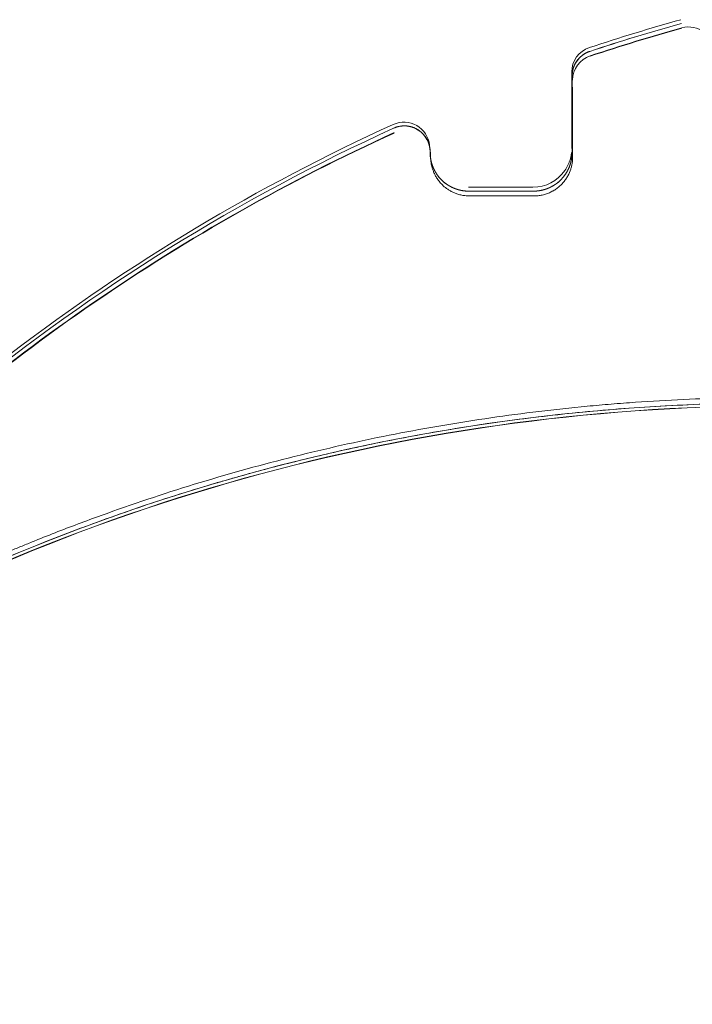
# Model space of a CAD drawing. Header units: millimetres. Extents: x 25069 to 61396, y 8621 to 21558.
# Tile 216 of 256: x 38302 to 38328, y 12479 to 12517. Entities that reach past the tile are written whole.
import ezdxf

# ---------------------------------------------------------------- set-up
doc = ezdxf.new("R2010")
doc.units = ezdxf.units.MM
doc.layers.add('10', color=7, linetype='Continuous')

msp = doc.modelspace()

# ---------------------------------------------------------------- linework, layer by layer
at = {"layer": '10', "color": 7, "linetype": 'Continuous', "lineweight": 18}
for p, q in [((38323.571, 12515.001), (38323.571, 12512.035)), ((38318.065, 12512.176), (38318.048, 12512.321)), ((38318.084, 12512.003), (38318.065, 12512.175)), ((38322.071, 12510.535), (38319.571, 12510.535)), ((38322.054, 12510.687), (38321.288, 12510.687))]:
    msp.add_line(p, q, dxfattribs=at)
at = {"layer": '10', "color": 7, "linetype": 'Continuous', "lineweight": 13}
msp.add_line((38322.088, 12510.351), (38319.586, 12510.352), dxfattribs=at)
at = {"layer": '10', "color": 7, "linetype": 'Continuous', "lineweight": 18}
for centre, major_axis, ratio, start_param, end_param in [((38348.305, 12443.48), (76.024, 8.523), 0.999999, 1.730684, 1.77915), ((38348.317, 12443.366), (76.38, 4.281), 0.999538, 1.786315, 1.834782), ((38328.09, 12515.896), (0.994, 0.111), 0.999999, -0.11165, 1.730683), ((38348.34, 12443.163), (76.024, 8.523), 0.999999, 1.730683, 1.77915), ((38324.555, 12515.147), (0.994, 0.111), 0.999999, 1.779152, 3.029945), ((38324.571, 12515.001), (0.998, 0.056), 0.999538, 1.834784, 3.085577), ((38324.59, 12514.83), (0.994, 0.111), 0.999999, 1.779152, 3.029945), ((38348.305, 12443.48), (76.024, 8.523), 0.999999, 1.885889, 2.336609), ((38317.055, 12512.209), (0.994, 0.111), 0.999999, 0.000025, 1.885889), ((38317.071, 12512.064), (0.998, 0.056), 0.999538, -0.056015, 1.941523), ((38348.317, 12443.366), (76.38, 4.281), 0.999538, 1.941523, 2.456115), ((38348.34, 12443.163), (76.024, 8.523), 0.999999, 1.88589, 2.235917), ((38319.571, 12512.035), (1.498, 0.084), 0.999538, 3.085577, 4.656374), ((38317.09, 12511.892), (0.707, 0.707), 1, 5.497787, 5.609462), ((38322.071, 12512.035), (1.498, 0.084), 0.999538, 4.656374, 6.22717), ((38322.054, 12512.187), (1.491, 0.167), 0.999999, 4.600739, 5.569423), ((38331.377, 12425.835), (-57.118, 50.92), 0.99954, -0.842931, 0.301123), ((38331.39, 12425.721), (76.024, 8.523), 0.999999, 1.459147, 2.019917)]:
    msp.add_ellipse(centre, major_axis=major_axis, ratio=ratio, start_param=start_param, end_param=end_param, dxfattribs=at)
at = {"layer": '10', "color": 7, "linetype": 'Continuous', "lineweight": 13}
for centre, major_axis, start_param, end_param in [((38348.342, 12443.149), (76.024, 8.524), 1.730694, 1.779161), ((38348.342, 12443.149), (76.024, 8.523), 1.885901, 2.235811), ((38331.391, 12425.713), (76.024, 8.523), 1.459159, 2.019867)]:
    msp.add_ellipse(centre, major_axis=major_axis, ratio=0.999999, start_param=start_param, end_param=end_param, dxfattribs=at)
at = {"layer": '10', "color": 7, "linetype": 'Continuous', "lineweight": 18}
for points in [[(38324.256, 12515.951), (38325.429, 12516.339), (38326.611, 12516.699), (38327.803, 12517.031)], [(38318.09, 12511.892), (38318.09, 12511.891), (38318.09, 12511.881), (38318.09, 12511.861)]]:
    msp.add_open_spline(points, degree=3, dxfattribs=at)
for points, knots in [([(38323.571, 12515.002), (38323.571, 12515.011), (38323.571, 12515.03), (38323.572, 12515.058), (38323.574, 12515.085), (38323.577, 12515.113), (38323.58, 12515.14), (38323.584, 12515.166), (38323.589, 12515.193), (38323.595, 12515.219), (38323.601, 12515.244), (38323.607, 12515.269), (38323.615, 12515.294), (38323.622, 12515.319), (38323.631, 12515.343), (38323.64, 12515.366), (38323.649, 12515.389), (38323.659, 12515.412), (38323.669, 12515.434), (38323.68, 12515.456), (38323.691, 12515.477), (38323.702, 12515.498), (38323.714, 12515.518), (38323.727, 12515.538), (38323.739, 12515.557), (38323.752, 12515.576), (38323.765, 12515.594), (38323.779, 12515.612), (38323.793, 12515.63), (38323.806, 12515.646), (38323.821, 12515.663), (38323.835, 12515.679), (38323.85, 12515.694), (38323.864, 12515.709), (38323.879, 12515.724), (38323.894, 12515.738), (38323.909, 12515.751), (38323.924, 12515.764), (38323.94, 12515.777), (38323.955, 12515.789), (38323.97, 12515.801), (38323.986, 12515.813), (38324.001, 12515.823), (38324.017, 12515.834), (38324.032, 12515.844), (38324.047, 12515.854), (38324.063, 12515.863), (38324.078, 12515.872), (38324.094, 12515.88), (38324.109, 12515.888), (38324.124, 12515.896), (38324.139, 12515.904), (38324.154, 12515.911), (38324.169, 12515.917), (38324.184, 12515.924), (38324.199, 12515.93), (38324.213, 12515.935), (38324.228, 12515.941), (38324.242, 12515.946), (38324.252, 12515.949), (38324.256, 12515.951)], [0, 0, 0, 0, 0.022567, 0.044946, 0.067139, 0.089144, 0.110961, 0.132592, 0.154036, 0.175292, 0.196361, 0.217243, 0.237938, 0.258446, 0.278766, 0.2989, 0.318847, 0.338606, 0.358179, 0.377564, 0.396763, 0.415774, 0.434599, 0.453237, 0.471688, 0.489952, 0.508029, 0.52592, 0.543623, 0.56114, 0.578471, 0.595614, 0.612571, 0.629341, 0.645925, 0.662322, 0.678533, 0.694557, 0.710394, 0.726046, 0.74151, 0.756789, 0.771881, 0.786787, 0.801507, 0.816041, 0.830388, 0.84455, 0.858526, 0.872315, 0.885919, 0.899337, 0.912569, 0.925616, 0.938477, 0.951152, 0.963642, 0.975947, 0.988066, 1, 1, 1, 1]), ([(38323.555, 12515.147), (38323.555, 12515.148), (38323.554, 12515.13), (38323.554, 12515.075), (38323.554, 12515.053), (38323.554, 12515.012), (38323.554, 12514.998), (38323.554, 12514.966), (38323.554, 12514.949), (38323.554, 12514.859), (38323.554, 12514.77), (38323.554, 12514.562), (38323.554, 12514.443), (38323.554, 12514.173), (38323.554, 12514.026), (38323.554, 12513.788), (38323.554, 12513.706), (38323.554, 12513.578), (38323.554, 12513.514), (38323.554, 12513.447), (38323.554, 12513.403), (38323.554, 12513.38), (38323.554, 12513.176), (38323.554, 12512.988), (38323.554, 12512.597), (38323.554, 12512.395), (38323.554, 12512.187)], [0, 0, 0, 0, 0.125, 0.125, 0.1875, 0.1875, 0.21875, 0.21875, 0.25, 0.25, 0.375, 0.375, 0.5, 0.5, 0.625, 0.625, 0.6875, 0.6875, 0.71875, 0.734375, 0.734375, 0.75, 0.75, 0.875, 0.875, 1, 1, 1, 1]), ([(38323.591, 12511.853), (38323.591, 12512.079), (38323.591, 12512.295), (38323.591, 12512.553), (38323.591, 12512.603), (38323.591, 12512.704), (38323.591, 12512.754), (38323.591, 12512.9), (38323.591, 12512.995), (38323.591, 12513.269), (38323.591, 12513.439), (38323.591, 12513.753), (38323.591, 12513.897), (38323.591, 12514.159), (38323.591, 12514.273), (38323.591, 12514.442), (38323.591, 12514.504), (38323.591, 12514.558)], [0, 0, 0, 0, 0.175319, 0.175319, 0.219149, 0.219149, 0.262979, 0.262979, 0.350639, 0.350639, 0.525958, 0.525958, 0.701278, 0.701278, 0.876597, 0.876597, 1, 1, 1, 1]), ([(38316.657, 12512.975), (38316.666, 12512.979), (38316.685, 12512.987), (38316.713, 12512.999), (38316.742, 12513.009), (38316.771, 12513.019), (38316.801, 12513.028), (38316.831, 12513.036), (38316.861, 12513.043), (38316.892, 12513.049), (38316.923, 12513.054), (38316.955, 12513.058), (38316.986, 12513.061), (38317.018, 12513.064), (38317.05, 12513.065), (38317.082, 12513.065), (38317.115, 12513.064), (38317.147, 12513.062), (38317.179, 12513.059), (38317.212, 12513.055), (38317.244, 12513.05), (38317.277, 12513.044), (38317.309, 12513.036), (38317.341, 12513.028), (38317.373, 12513.018), (38317.405, 12513.007), (38317.437, 12512.996), (38317.468, 12512.983), (38317.499, 12512.969), (38317.529, 12512.954), (38317.559, 12512.938), (38317.589, 12512.92), (38317.611, 12512.907), (38317.625, 12512.897), (38317.632, 12512.893), (38317.639, 12512.888), (38317.646, 12512.883), (38317.653, 12512.878), (38317.66, 12512.873), (38317.667, 12512.868), (38317.674, 12512.862), (38317.681, 12512.857), (38317.688, 12512.851), (38317.695, 12512.846), (38317.702, 12512.84), (38317.71, 12512.834), (38317.717, 12512.828), (38317.724, 12512.822), (38317.731, 12512.816), (38317.738, 12512.809), (38317.746, 12512.803), (38317.753, 12512.796), (38317.76, 12512.789), (38317.767, 12512.783), (38317.774, 12512.775), (38317.781, 12512.768), (38317.789, 12512.761), (38317.796, 12512.754), (38317.803, 12512.746), (38317.81, 12512.738), (38317.817, 12512.73), (38317.824, 12512.723), (38317.831, 12512.714), (38317.838, 12512.706), (38317.845, 12512.698), (38317.852, 12512.689), (38317.859, 12512.681), (38317.866, 12512.672), (38317.872, 12512.663), (38317.879, 12512.654), (38317.886, 12512.644), (38317.892, 12512.635), (38317.899, 12512.625), (38317.905, 12512.616), (38317.912, 12512.606), (38317.918, 12512.596), (38317.924, 12512.586), (38317.931, 12512.575), (38317.937, 12512.565), (38317.943, 12512.554), (38317.949, 12512.544), (38317.955, 12512.533), (38317.96, 12512.522), (38317.966, 12512.511), (38317.972, 12512.499), (38317.977, 12512.488), (38317.982, 12512.476), (38317.988, 12512.464), (38317.993, 12512.452), (38317.998, 12512.44), (38318.002, 12512.428), (38318.007, 12512.416), (38318.012, 12512.403), (38318.016, 12512.391), (38318.02, 12512.378), (38318.025, 12512.365), (38318.029, 12512.352), (38318.032, 12512.339), (38318.036, 12512.326), (38318.04, 12512.312), (38318.043, 12512.299), (38318.046, 12512.285), (38318.049, 12512.271), (38318.052, 12512.257), (38318.055, 12512.243), (38318.057, 12512.229), (38318.06, 12512.215), (38318.062, 12512.2), (38318.063, 12512.186), (38318.065, 12512.171), (38318.067, 12512.156), (38318.068, 12512.141), (38318.069, 12512.126), (38318.07, 12512.111), (38318.07, 12512.096), (38318.071, 12512.081), (38318.071, 12512.065), (38318.071, 12512.055), (38318.071, 12512.05)], [0, 0, 0, 0, 0.015092, 0.030248, 0.045467, 0.06075, 0.076098, 0.091511, 0.106989, 0.122532, 0.13814, 0.153815, 0.169555, 0.185362, 0.201235, 0.217176, 0.233183, 0.249258, 0.2654, 0.281611, 0.297889, 0.314236, 0.330652, 0.347136, 0.363689, 0.380312, 0.397004, 0.413766, 0.430598, 0.4475, 0.464472, 0.481515, 0.498629, 0.502725, 0.506863, 0.511044, 0.515268, 0.519535, 0.523844, 0.528197, 0.532592, 0.53703, 0.541511, 0.546035, 0.550602, 0.555212, 0.559864, 0.56456, 0.569298, 0.574079, 0.578904, 0.583771, 0.588681, 0.593634, 0.598629, 0.603668, 0.60875, 0.613874, 0.619042, 0.624253, 0.629506, 0.634802, 0.640142, 0.645524, 0.650949, 0.656417, 0.661928, 0.667482, 0.673079, 0.678719, 0.684402, 0.690128, 0.695897, 0.701709, 0.707564, 0.713462, 0.719403, 0.725386, 0.731413, 0.737483, 0.743596, 0.749751, 0.75595, 0.762192, 0.768477, 0.774804, 0.781175, 0.787589, 0.794045, 0.800545, 0.807088, 0.813673, 0.820302, 0.826974, 0.833688, 0.840446, 0.847247, 0.854091, 0.860977, 0.867907, 0.87488, 0.881896, 0.888955, 0.896056, 0.903201, 0.910389, 0.91762, 0.924894, 0.932211, 0.939571, 0.946974, 0.95442, 0.961909, 0.969441, 0.977016, 0.984635, 0.992296, 1, 1, 1, 1]), ([(38318.071, 12512.05), (38318.071, 12512.044), (38318.071, 12512.031), (38318.071, 12512.012), (38318.071, 12511.993), (38318.072, 12511.973), (38318.073, 12511.954), (38318.074, 12511.935), (38318.075, 12511.917), (38318.077, 12511.898), (38318.079, 12511.879), (38318.081, 12511.86), (38318.083, 12511.842), (38318.086, 12511.823), (38318.089, 12511.805), (38318.091, 12511.787), (38318.095, 12511.769), (38318.098, 12511.75), (38318.102, 12511.732), (38318.105, 12511.715), (38318.11, 12511.697), (38318.114, 12511.679), (38318.118, 12511.661), (38318.123, 12511.644), (38318.128, 12511.627), (38318.133, 12511.609), (38318.138, 12511.592), (38318.143, 12511.575), (38318.149, 12511.558), (38318.154, 12511.542), (38318.16, 12511.525), (38318.166, 12511.508), (38318.173, 12511.492), (38318.179, 12511.476), (38318.186, 12511.46), (38318.193, 12511.444), (38318.2, 12511.428), (38318.207, 12511.412), (38318.214, 12511.396), (38318.221, 12511.381), (38318.229, 12511.365), (38318.237, 12511.35), (38318.244, 12511.335), (38318.252, 12511.32), (38318.261, 12511.306), (38318.269, 12511.291), (38318.277, 12511.276), (38318.286, 12511.262), (38318.295, 12511.248), (38318.303, 12511.234), (38318.312, 12511.22), (38318.321, 12511.206), (38318.33, 12511.192), (38318.34, 12511.179), (38318.349, 12511.166), (38318.359, 12511.152), (38318.368, 12511.139), (38318.378, 12511.126), (38318.388, 12511.114), (38318.398, 12511.101), (38318.408, 12511.089), (38318.418, 12511.076), (38318.428, 12511.064), (38318.438, 12511.052), (38318.449, 12511.041), (38318.459, 12511.029), (38318.47, 12511.017), (38318.48, 12511.006), (38318.491, 12510.995), (38318.502, 12510.984), (38318.513, 12510.973), (38318.524, 12510.962), (38318.535, 12510.951), (38318.546, 12510.941), (38318.557, 12510.931), (38318.568, 12510.92), (38318.579, 12510.91), (38318.591, 12510.901), (38318.602, 12510.891), (38318.614, 12510.881), (38318.625, 12510.872), (38318.637, 12510.863), (38318.648, 12510.854), (38318.66, 12510.845), (38318.671, 12510.836), (38318.683, 12510.827), (38318.695, 12510.819), (38318.707, 12510.81), (38318.718, 12510.802), (38318.73, 12510.794), (38318.742, 12510.786), (38318.754, 12510.778), (38318.766, 12510.771), (38318.778, 12510.763), (38318.79, 12510.756), (38318.802, 12510.749), (38318.814, 12510.741), (38318.826, 12510.734), (38318.838, 12510.728), (38318.85, 12510.721), (38318.862, 12510.715), (38318.874, 12510.708), (38318.886, 12510.702), (38318.898, 12510.696), (38318.91, 12510.69), (38318.922, 12510.684), (38318.934, 12510.678), (38318.946, 12510.673), (38318.958, 12510.667), (38318.97, 12510.662), (38318.982, 12510.657), (38318.994, 12510.652), (38319.007, 12510.647), (38319.019, 12510.642), (38319.031, 12510.637), (38319.043, 12510.633), (38319.055, 12510.628), (38319.067, 12510.624), (38319.079, 12510.62), (38319.09, 12510.615), (38319.102, 12510.611), (38319.114, 12510.608), (38319.126, 12510.604), (38319.138, 12510.6), (38319.15, 12510.597), (38319.162, 12510.593), (38319.173, 12510.59), (38319.185, 12510.587), (38319.197, 12510.584), (38319.209, 12510.581), (38319.22, 12510.578), (38319.232, 12510.575), (38319.243, 12510.573), (38319.255, 12510.57), (38319.266, 12510.568), (38319.278, 12510.565), (38319.289, 12510.563), (38319.301, 12510.561), (38319.312, 12510.559), (38319.323, 12510.557), (38319.335, 12510.555), (38319.346, 12510.554), (38319.357, 12510.552), (38319.368, 12510.55), (38319.379, 12510.549), (38319.39, 12510.547), (38319.401, 12510.546), (38319.412, 12510.545), (38319.423, 12510.544), (38319.434, 12510.543), (38319.445, 12510.542), (38319.456, 12510.541), (38319.466, 12510.54), (38319.477, 12510.54), (38319.488, 12510.539), (38319.498, 12510.538), (38319.509, 12510.538), (38319.519, 12510.537), (38319.53, 12510.537), (38319.54, 12510.537), (38319.55, 12510.537), (38319.56, 12510.537), (38319.567, 12510.537), (38319.571, 12510.537)], [0, 0, 0, 0, 0.008378, 0.016727, 0.025049, 0.033343, 0.041609, 0.049847, 0.058057, 0.06624, 0.074394, 0.082521, 0.090619, 0.09869, 0.106733, 0.114749, 0.122736, 0.130696, 0.138627, 0.146531, 0.154408, 0.162256, 0.170077, 0.17787, 0.185636, 0.193373, 0.201083, 0.208765, 0.21642, 0.224047, 0.231646, 0.239218, 0.246762, 0.254278, 0.261767, 0.269229, 0.276662, 0.284069, 0.291447, 0.298798, 0.306122, 0.313418, 0.320687, 0.327928, 0.335142, 0.342328, 0.349487, 0.356618, 0.363722, 0.370799, 0.377848, 0.38487, 0.391865, 0.398832, 0.405773, 0.412685, 0.419571, 0.426429, 0.43326, 0.440064, 0.446841, 0.45359, 0.460313, 0.467008, 0.473676, 0.480317, 0.486931, 0.493518, 0.500078, 0.506611, 0.513117, 0.519595, 0.526047, 0.532472, 0.53887, 0.545242, 0.551586, 0.557903, 0.564194, 0.570458, 0.576695, 0.582905, 0.589089, 0.595246, 0.601376, 0.607479, 0.613556, 0.619607, 0.62563, 0.631627, 0.637598, 0.643542, 0.64946, 0.655351, 0.661216, 0.667054, 0.672866, 0.678651, 0.684411, 0.690144, 0.695851, 0.701531, 0.707185, 0.712814, 0.718416, 0.723992, 0.729542, 0.735066, 0.740563, 0.746035, 0.751481, 0.756901, 0.762296, 0.767664, 0.773007, 0.778324, 0.783615, 0.78888, 0.79412, 0.799334, 0.804523, 0.809686, 0.814824, 0.819936, 0.825023, 0.830085, 0.835121, 0.840132, 0.845118, 0.850078, 0.855014, 0.859924, 0.864809, 0.86967, 0.874505, 0.879316, 0.884101, 0.888862, 0.893599, 0.89831, 0.902997, 0.907659, 0.912297, 0.916911, 0.9215, 0.926064, 0.930604, 0.935121, 0.939613, 0.94408, 0.948524, 0.952944, 0.95734, 0.961712, 0.966061, 0.970385, 0.974686, 0.978964, 0.983218, 0.987448, 0.991655, 0.995839, 1, 1, 1, 1]), ([(38322.071, 12510.537), (38322.074, 12510.537), (38322.081, 12510.537), (38322.091, 12510.537), (38322.102, 12510.537), (38322.113, 12510.537), (38322.123, 12510.538), (38322.134, 12510.538), (38322.144, 12510.538), (38322.155, 12510.539), (38322.166, 12510.54), (38322.177, 12510.54), (38322.188, 12510.541), (38322.199, 12510.542), (38322.21, 12510.543), (38322.221, 12510.544), (38322.232, 12510.545), (38322.243, 12510.547), (38322.254, 12510.548), (38322.265, 12510.549), (38322.277, 12510.551), (38322.288, 12510.552), (38322.299, 12510.554), (38322.311, 12510.556), (38322.322, 12510.558), (38322.333, 12510.56), (38322.345, 12510.562), (38322.356, 12510.564), (38322.368, 12510.566), (38322.38, 12510.569), (38322.391, 12510.571), (38322.403, 12510.574), (38322.414, 12510.577), (38322.426, 12510.579), (38322.438, 12510.582), (38322.45, 12510.585), (38322.461, 12510.588), (38322.473, 12510.592), (38322.485, 12510.595), (38322.497, 12510.598), (38322.509, 12510.602), (38322.521, 12510.606), (38322.533, 12510.609), (38322.545, 12510.613), (38322.557, 12510.617), (38322.569, 12510.622), (38322.581, 12510.626), (38322.593, 12510.63), (38322.605, 12510.635), (38322.617, 12510.639), (38322.629, 12510.644), (38322.641, 12510.649), (38322.653, 12510.654), (38322.665, 12510.659), (38322.677, 12510.664), (38322.689, 12510.67), (38322.701, 12510.675), (38322.713, 12510.681), (38322.725, 12510.687), (38322.737, 12510.693), (38322.749, 12510.699), (38322.761, 12510.705), (38322.773, 12510.711), (38322.785, 12510.718), (38322.797, 12510.724), (38322.809, 12510.731), (38322.821, 12510.738), (38322.833, 12510.745), (38322.845, 12510.752), (38322.857, 12510.759), (38322.869, 12510.766), (38322.881, 12510.774), (38322.892, 12510.782), (38322.904, 12510.789), (38322.916, 12510.797), (38322.928, 12510.805), (38322.94, 12510.814), (38322.951, 12510.822), (38322.963, 12510.831), (38322.974, 12510.839), (38322.986, 12510.848), (38322.997, 12510.857), (38323.009, 12510.866), (38323.02, 12510.875), (38323.032, 12510.885), (38323.043, 12510.894), (38323.054, 12510.904), (38323.066, 12510.914), (38323.077, 12510.924), (38323.088, 12510.934), (38323.099, 12510.944), (38323.11, 12510.954), (38323.121, 12510.965), (38323.131, 12510.976), (38323.142, 12510.987), (38323.153, 12510.998), (38323.163, 12511.009), (38323.174, 12511.02), (38323.184, 12511.031), (38323.195, 12511.043), (38323.205, 12511.055), (38323.215, 12511.067), (38323.225, 12511.079), (38323.235, 12511.091), (38323.245, 12511.103), (38323.255, 12511.116), (38323.265, 12511.128), (38323.274, 12511.141), (38323.284, 12511.154), (38323.293, 12511.167), (38323.302, 12511.18), (38323.312, 12511.193), (38323.321, 12511.207), (38323.329, 12511.22), (38323.338, 12511.234), (38323.347, 12511.248), (38323.356, 12511.262), (38323.364, 12511.276), (38323.372, 12511.29), (38323.38, 12511.305), (38323.388, 12511.32), (38323.396, 12511.334), (38323.404, 12511.349), (38323.412, 12511.364), (38323.419, 12511.379), (38323.427, 12511.394), (38323.434, 12511.41), (38323.441, 12511.425), (38323.448, 12511.441), (38323.454, 12511.457), (38323.461, 12511.472), (38323.467, 12511.488), (38323.473, 12511.505), (38323.479, 12511.521), (38323.485, 12511.537), (38323.491, 12511.554), (38323.497, 12511.57), (38323.502, 12511.587), (38323.507, 12511.604), (38323.512, 12511.621), (38323.517, 12511.638), (38323.522, 12511.655), (38323.526, 12511.672), (38323.53, 12511.689), (38323.534, 12511.707), (38323.538, 12511.724), (38323.542, 12511.742), (38323.545, 12511.76), (38323.548, 12511.778), (38323.551, 12511.796), (38323.554, 12511.814), (38323.557, 12511.832), (38323.559, 12511.85), (38323.561, 12511.868), (38323.563, 12511.887), (38323.565, 12511.905), (38323.567, 12511.923), (38323.568, 12511.942), (38323.569, 12511.961), (38323.57, 12511.979), (38323.57, 12511.998), (38323.571, 12512.017), (38323.571, 12512.029), (38323.571, 12512.036)], [0, 0, 0, 0, 0.004278, 0.008577, 0.012898, 0.017241, 0.021605, 0.025992, 0.030401, 0.034832, 0.039285, 0.043761, 0.048259, 0.052779, 0.057322, 0.061887, 0.066475, 0.071086, 0.075719, 0.080375, 0.085054, 0.089756, 0.094481, 0.099229, 0.104, 0.108794, 0.113611, 0.118452, 0.123316, 0.128203, 0.133113, 0.138047, 0.143005, 0.147986, 0.15299, 0.158018, 0.16307, 0.168146, 0.173245, 0.178368, 0.183516, 0.188686, 0.193881, 0.1991, 0.204343, 0.20961, 0.214901, 0.220217, 0.225556, 0.23092, 0.236308, 0.24172, 0.247157, 0.252618, 0.258103, 0.263613, 0.269148, 0.274707, 0.28029, 0.285898, 0.291531, 0.297188, 0.30287, 0.308577, 0.314309, 0.320065, 0.325846, 0.331652, 0.337483, 0.343339, 0.34922, 0.355125, 0.361056, 0.367012, 0.372993, 0.378999, 0.38503, 0.391086, 0.397167, 0.403274, 0.409406, 0.415563, 0.421745, 0.427952, 0.434185, 0.440444, 0.446727, 0.453036, 0.459371, 0.46573, 0.472116, 0.478527, 0.484963, 0.491425, 0.497912, 0.504425, 0.510964, 0.517528, 0.524118, 0.530733, 0.537374, 0.544041, 0.550734, 0.557452, 0.564196, 0.570966, 0.577762, 0.584583, 0.591431, 0.598304, 0.605203, 0.612128, 0.619079, 0.626055, 0.633058, 0.640087, 0.647142, 0.654222, 0.661329, 0.668462, 0.67562, 0.682805, 0.690016, 0.697253, 0.704516, 0.711805, 0.719121, 0.726462, 0.73383, 0.741224, 0.748644, 0.75609, 0.763563, 0.771061, 0.778586, 0.786138, 0.793715, 0.801319, 0.808949, 0.816606, 0.824289, 0.831998, 0.839733, 0.847495, 0.855284, 0.863098, 0.87094, 0.878807, 0.886701, 0.894622, 0.902569, 0.910542, 0.918542, 0.926568, 0.934621, 0.942701, 0.950806, 0.958939, 0.967098, 0.975284, 0.983496, 0.991735, 1, 1, 1, 1]), ([(38323.546, 12512.032), (38323.544, 12512.012), (38323.541, 12511.991), (38323.528, 12511.898), (38323.511, 12511.825), (38323.484, 12511.733), (38323.478, 12511.715), (38323.465, 12511.678), (38323.445, 12511.624), (38323.422, 12511.572), (38323.373, 12511.468), (38323.334, 12511.401), (38323.29, 12511.337)], [0, 0, 0, 0, 0.085052, 0.085052, 0.390035, 0.390035, 0.46628, 0.46628, 0.542526, 0.695017, 0.695017, 1, 1, 1, 1]), ([(38318.09, 12511.861), (38318.09, 12511.846), (38318.091, 12511.822), (38318.094, 12511.757), (38318.097, 12511.716), (38318.105, 12511.654), (38318.106, 12511.641), (38318.111, 12511.614), (38318.113, 12511.6), (38318.121, 12511.557), (38318.127, 12511.527), (38318.143, 12511.462), (38318.153, 12511.427), (38318.177, 12511.355), (38318.19, 12511.318), (38318.215, 12511.258), (38318.224, 12511.238), (38318.243, 12511.197), (38318.253, 12511.176), (38318.287, 12511.112), (38318.313, 12511.068), (38318.372, 12510.979), (38318.406, 12510.933), (38318.465, 12510.863), (38318.486, 12510.839), (38318.531, 12510.792), (38318.555, 12510.769), (38318.632, 12510.698), (38318.689, 12510.652), (38318.788, 12510.586), (38318.823, 12510.564), (38318.879, 12510.533), (38318.898, 12510.523), (38318.938, 12510.503), (38318.958, 12510.493), (38319.021, 12510.465), (38319.065, 12510.447), (38319.157, 12510.416), (38319.206, 12510.402), (38319.283, 12510.384), (38319.309, 12510.379), (38319.363, 12510.37), (38319.391, 12510.366), (38319.474, 12510.356), (38319.532, 12510.352), (38319.591, 12510.352)], [0, 0, 0, 0, 0.125, 0.125, 0.25, 0.25, 0.28125, 0.28125, 0.3125, 0.3125, 0.375, 0.375, 0.4375, 0.4375, 0.5, 0.5, 0.53125, 0.53125, 0.5625, 0.5625, 0.625, 0.625, 0.6875, 0.6875, 0.71875, 0.71875, 0.75, 0.75, 0.8125, 0.8125, 0.84375, 0.84375, 0.859375, 0.859375, 0.875, 0.875, 0.90625, 0.90625, 0.9375, 0.9375, 0.953125, 0.953125, 0.96875, 0.96875, 1, 1, 1, 1]), ([(38322.091, 12510.351), (38322.145, 12510.351), (38322.2, 12510.354), (38322.281, 12510.363), (38322.308, 12510.367), (38322.363, 12510.376), (38322.39, 12510.381), (38322.471, 12510.399), (38322.577, 12510.429), (38322.678, 12510.47), (38322.753, 12510.505), (38322.778, 12510.517), (38322.814, 12510.537), (38322.827, 12510.544), (38322.851, 12510.557), (38322.91, 12510.593), (38322.966, 12510.631), (38323.051, 12510.697), (38323.091, 12510.732), (38323.149, 12510.787), (38323.167, 12510.806), (38323.203, 12510.844), (38323.221, 12510.864), (38323.271, 12510.924), (38323.302, 12510.964), (38323.344, 12511.027), (38323.358, 12511.047), (38323.384, 12511.09), (38323.396, 12511.111), (38323.454, 12511.217), (38323.489, 12511.301), (38323.53, 12511.425), (38323.541, 12511.466), (38323.556, 12511.527), (38323.56, 12511.547), (38323.568, 12511.587), (38323.571, 12511.607), (38323.586, 12511.705), (38323.591, 12511.781), (38323.591, 12511.853)], [0, 0, 0, 0, 0.0625, 0.0625, 0.09375, 0.09375, 0.125, 0.125, 0.1875, 0.25, 0.25, 0.28125, 0.28125, 0.296875, 0.296875, 0.3125, 0.375, 0.375, 0.4375, 0.4375, 0.46875, 0.46875, 0.5, 0.5, 0.5625, 0.5625, 0.59375, 0.59375, 0.625, 0.625, 0.75, 0.75, 0.8125, 0.8125, 0.84375, 0.84375, 0.875, 0.875, 1, 1, 1, 1]), ([(38321.288, 12510.687), (38320.999, 12510.687), (38320.71, 12510.687), (38320.131, 12510.687), (38319.842, 12510.687), (38319.554, 12510.687)], [0, 0, 0, 0, 0.5, 0.5, 1, 1, 1, 1]), ([(38331.353, 12502.549), (38330.742, 12502.549), (38330.128, 12502.541), (38328.896, 12502.511), (38328.278, 12502.488), (38327.037, 12502.427), (38326.415, 12502.39), (38325.635, 12502.332), (38325.479, 12502.32), (38325.166, 12502.296), (38325.01, 12502.283), (38324.541, 12502.243), (38324.229, 12502.214), (38323.293, 12502.122), (38322.67, 12502.053), (38321.425, 12501.9), (38320.804, 12501.816), (38318.944, 12501.541), (38317.709, 12501.327), (38315.249, 12500.839), (38314.024, 12500.564), (38311.584, 12499.954), (38310.37, 12499.619), (38307.953, 12498.885), (38306.751, 12498.488), (38304.956, 12497.845), (38304.36, 12497.623), (38303.467, 12497.278), (38303.022, 12497.102), (38302.577, 12496.922), (38302.281, 12496.801), (38302.133, 12496.74), (38300.801, 12496.186), (38299.635, 12495.666), (38297.335, 12494.571), (38296.201, 12493.997), (38293.967, 12492.793), (38292.866, 12492.164), (38290.696, 12490.853), (38289.628, 12490.17), (38287.524, 12488.751), (38286.489, 12488.015), (38284.451, 12486.487), (38283.448, 12485.696), (38282.216, 12484.672), (38281.971, 12484.466), (38281.605, 12484.153), (38281.483, 12484.049), (38281.24, 12483.839), (38280.634, 12483.312), (38280.036, 12482.776), (38278.619, 12481.473), (38277.696, 12480.58), (38276.796, 12479.664)], [0, 0, 0, 0, 0.03125, 0.03125, 0.0625, 0.0625, 0.09375, 0.09375, 0.101563, 0.101563, 0.109375, 0.109375, 0.125, 0.125, 0.15625, 0.15625, 0.1875, 0.1875, 0.25, 0.25, 0.3125, 0.3125, 0.375, 0.375, 0.4375, 0.4375, 0.46875, 0.46875, 0.484375, 0.492188, 0.492188, 0.5, 0.5, 0.5625, 0.5625, 0.625, 0.625, 0.6875, 0.6875, 0.75, 0.75, 0.8125, 0.8125, 0.875, 0.875, 0.890625, 0.890625, 0.898437, 0.898437, 0.90625, 0.9375, 0.9375, 1, 1, 1, 1]), ([(38331.377, 12502.334), (38330.166, 12502.335), (38328.992, 12502.306), (38326.722, 12502.203), (38325.626, 12502.128), (38323.512, 12501.94), (38322.494, 12501.827), (38320.538, 12501.574), (38319.599, 12501.433), (38317.801, 12501.132), (38316.941, 12500.971), (38315.302, 12500.638), (38314.521, 12500.466), (38313.038, 12500.116), (38312.336, 12499.939), (38311.34, 12499.674), (38311.018, 12499.585), (38310.549, 12499.454), (38310.318, 12499.388), (38310.054, 12499.312), (38309.924, 12499.275), (38309.86, 12499.256), (38309.827, 12499.246), (38309.811, 12499.242), (38309.803, 12499.239), (38309.799, 12499.238), (38309.797, 12499.237), (38309.796, 12499.237), (38309.796, 12499.237), (38309.796, 12499.237), (38309.795, 12499.237), (38309.795, 12499.237), (38308.825, 12498.952), (38306.92, 12498.351), (38305.086, 12497.693), (38302.389, 12496.669), (38300.664, 12495.937), (38297.359, 12494.395), (38295.78, 12493.586), (38293.518, 12492.333), (38292.782, 12491.909), (38291.705, 12491.264), (38291.173, 12490.94), (38290.564, 12490.558), (38290.262, 12490.366), (38290.112, 12490.271), (38290.037, 12490.223), (38290, 12490.199), (38289.981, 12490.187), (38289.972, 12490.181), (38289.967, 12490.178), (38289.965, 12490.176), (38289.964, 12490.175), (38289.963, 12490.175), (38289.963, 12490.175), (38289.963, 12490.175), (38289.963, 12490.174)], [0, 0, 0, 0, 0.0625, 0.0625, 0.125, 0.125, 0.1875, 0.1875, 0.25, 0.25, 0.3125, 0.3125, 0.375, 0.375, 0.4375, 0.4375, 0.46875, 0.46875, 0.484375, 0.492188, 0.496094, 0.498047, 0.499023, 0.499512, 0.499756, 0.499878, 0.499939, 0.499969, 0.499985, 0.499992, 0.499992, 0.5, 0.5, 0.5625, 0.625, 0.625, 0.75, 0.75, 0.875, 0.875, 0.9375, 0.9375, 0.96875, 0.984375, 0.992188, 0.996094, 0.998047, 0.999023, 0.999512, 0.999756, 0.999878, 0.999939, 0.999969, 0.999985, 0.999985, 1, 1, 1, 1])]:
    msp.add_open_spline(points, degree=3, knots=knots, dxfattribs=at)

doc.saveas('drawing.dxf')
